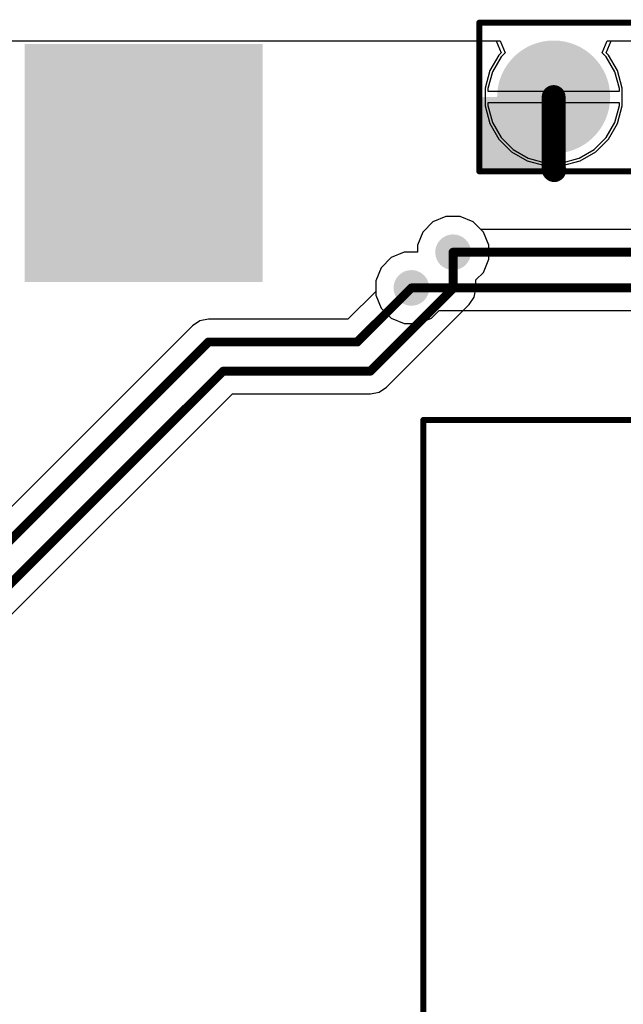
# Model space of a CAD drawing. Header units: inches. Extents: x 0.3 to 40.7, y 0 to 25.4.
# Tile 3 of 15: x 7.7 to 17.9, y 8.9 to 25.4. Entities that reach past the tile are written whole.
import ezdxf

# ---------------------------------------------------------------- set-up
doc = ezdxf.new("R2010")
doc.units = ezdxf.units.IN
for name, color, linetype in [('BOTTOM', 5, 'Continuous'), ('Bottom Solder', 6, 'Continuous'), ('Pad Holes', 156, 'Continuous'), ('TOP', 1, 'Continuous'), ('Top Assembly', 56, 'Continuous'), ('Top Overlay', 2, 'Continuous'), ('Top Solder', 216, 'Continuous'), ('Via Holes', 16, 'Continuous')]:
    doc.layers.add(name, color=color, linetype=linetype)

# ---------------------------------------------------------------- blocks, each defined once
blk = doc.blocks.new('QR_CODE_4_4___B_2950')
at = {"layer": 'BOTTOM'}
blk.add_hatch(color=5, dxfattribs=at).paths.add_polyline_path([(-2, -2), (2, -2), (2, 2), (-2, 2)])
blk = doc.blocks.new('PKLCS1212E4001_R1_2958')
at = {"layer": 'TOP'}
for points in [[(2, 6.2), (2, 5), (-2, 5), (-2, 6.2)], [(2, -5), (2, -6.2), (-2, -6.2), (-2, -5)]]:
    blk.add_hatch(color=1, dxfattribs=at).paths.add_polyline_path(points)
at = {"layer": 'Top Assembly'}
blk.add_hatch(color=56, dxfattribs=at).paths.add_polyline_path([(-6, 3), (-3, 3), (-3, 6), (-6, 6)])
at = {"layer": 'Top Solder'}
for points in [[(2.05, 6.25), (2.05, 4.95), (-2.05, 4.95), (-2.05, 6.25)], [(2.05, -4.95), (2.05, -6.25), (-2.05, -6.25), (-2.05, -4.95)]]:
    blk.add_hatch(color=216, dxfattribs=at).paths.add_polyline_path(points)
at = {"layer": 'Top Assembly', "const_width": 0.1}
for points in [[(6, 6), (-6, 6)], [(-6, 6), (-6, -6)], [(6, 6), (6, -6)], [(6, -6), (-6, -6)]]:
    blk.add_lwpolyline(points, dxfattribs=at)
at = {"layer": 'Top Assembly', "const_width": 0.05}
for points in [[(-6.025, 6, 1), (-5.975, 6, 1)], [(-6.025, 6, 1), (-5.975, 6, 1)], [(5.975, 6, 1), (6.025, 6, 1)], [(5.975, 6, 1), (6.025, 6, 1)], [(-6.025, -6, 1), (-5.975, -6, 1)], [(-6.025, -6, 1), (-5.975, -6, 1)], [(5.975, -6, 1), (6.025, -6, 1)], [(5.975, -6, 1), (6.025, -6, 1)]]:
    blk.add_lwpolyline(points, format="xyb", close=True, dxfattribs=at)
at = {"layer": 'Top Overlay', "const_width": 0.3}
for points in [[(0, 4), (-2, 2)], [(2, 2), (0, 4)], [(2, 2), (-2, 2)]]:
    blk.add_lwpolyline(points, dxfattribs=at)
at = {"layer": 'Top Overlay', "const_width": 0.15}
for points in [[(-0.075, 4, 1), (0.075, 4, 1)], [(-0.075, 4, 1), (0.075, 4, 1)], [(-2.075, 2, 1), (-1.925, 2, 1)], [(-2.075, 2, 1), (-1.925, 2, 1)], [(1.925, 2, 1), (2.075, 2, 1)], [(1.925, 2, 1), (2.075, 2, 1)]]:
    blk.add_lwpolyline(points, format="xyb", close=True, dxfattribs=at)
blk = doc.blocks.new('PIN_HEADER_2_54___VERT__1_4POS_F_________1_2959')
at = {"layer": 'BOTTOM'}
h = blk.add_hatch(color=5, dxfattribs=at)
edge = h.paths.add_edge_path()
edge.add_arc((-3.81, 0), 0.85, 0, 360)
h = blk.add_hatch(color=5, dxfattribs=at)
edge = h.paths.add_edge_path()
edge.add_arc((-1.27, 0), 0.85, 0, 360)
h = blk.add_hatch(color=5, dxfattribs=at)
edge = h.paths.add_edge_path()
edge.add_arc((1.27, 0), 0.85, 0, 360)
h = blk.add_hatch(color=5, dxfattribs=at)
edge = h.paths.add_edge_path()
edge.add_arc((3.81, 0), 0.85, 0, 360)
at = {"layer": 'Bottom Solder'}
h = blk.add_hatch(color=6, dxfattribs=at)
edge = h.paths.add_edge_path()
edge.add_arc((-3.81, 0), 0.95, 0, 360)
h = blk.add_hatch(color=6, dxfattribs=at)
edge = h.paths.add_edge_path()
edge.add_arc((-1.27, 0), 0.95, 0, 360)
h = blk.add_hatch(color=6, dxfattribs=at)
edge = h.paths.add_edge_path()
edge.add_arc((1.27, 0), 0.95, 0, 360)
h = blk.add_hatch(color=6, dxfattribs=at)
edge = h.paths.add_edge_path()
edge.add_arc((3.81, 0), 0.95, 0, 360)
at = {"layer": 'Pad Holes'}
h = blk.add_hatch(color=7, dxfattribs=at)
edge = h.paths.add_edge_path()
edge.add_arc((-3.81, 0), 0.5, 0, 360)
h = blk.add_hatch(color=7, dxfattribs=at)
edge = h.paths.add_edge_path()
edge.add_arc((-1.27, 0), 0.5, 0, 360)
h = blk.add_hatch(color=7, dxfattribs=at)
edge = h.paths.add_edge_path()
edge.add_arc((1.27, 0), 0.5, 0, 360)
h = blk.add_hatch(color=7, dxfattribs=at)
edge = h.paths.add_edge_path()
edge.add_arc((3.81, 0), 0.5, 0, 360)
at = {"layer": 'TOP'}
h = blk.add_hatch(color=1, dxfattribs=at)
edge = h.paths.add_edge_path()
edge.add_arc((-3.81, 0), 0.85, 0, 360)
h = blk.add_hatch(color=1, dxfattribs=at)
edge = h.paths.add_edge_path()
edge.add_arc((-1.27, 0), 0.85, 0, 360)
h = blk.add_hatch(color=1, dxfattribs=at)
edge = h.paths.add_edge_path()
edge.add_arc((1.27, 0), 0.85, 0, 360)
h = blk.add_hatch(color=1, dxfattribs=at)
edge = h.paths.add_edge_path()
edge.add_arc((3.81, 0), 0.85, 0, 360)
at = {"layer": 'Top Assembly'}
blk.add_hatch(color=56, dxfattribs=at).paths.add_polyline_path([(-5.06, -1.25), (-3.81, -1.25), (-3.81, 0), (-5.06, 0)])
at = {"layer": 'Top Solder'}
h = blk.add_hatch(color=216, dxfattribs=at)
edge = h.paths.add_edge_path()
edge.add_arc((-3.81, 0), 0.95, 0, 360)
h = blk.add_hatch(color=216, dxfattribs=at)
edge = h.paths.add_edge_path()
edge.add_arc((-1.27, 0), 0.95, 0, 360)
h = blk.add_hatch(color=216, dxfattribs=at)
edge = h.paths.add_edge_path()
edge.add_arc((1.27, 0), 0.95, 0, 360)
h = blk.add_hatch(color=216, dxfattribs=at)
edge = h.paths.add_edge_path()
edge.add_arc((3.81, 0), 0.95, 0, 360)
at = {"layer": 'Top Assembly', "const_width": 0.1}
for points in [[(-5.06, 1.25), (5.06, 1.25)], [(-5.06, -1.25), (-5.06, 1.25)], [(5.06, -1.25), (5.06, 1.25)], [(-5.06, -1.25), (5.06, -1.25)]]:
    blk.add_lwpolyline(points, dxfattribs=at)
at = {"layer": 'Top Assembly', "const_width": 0.05}
for points in [[(-5.085, 1.25, 1), (-5.035, 1.25, 1)], [(-5.085, 1.25, 1), (-5.035, 1.25, 1)], [(5.035, 1.25, 1), (5.085, 1.25, 1)], [(5.035, 1.25, 1), (5.085, 1.25, 1)], [(-5.085, -1.25, 1), (-5.035, -1.25, 1)], [(-5.085, -1.25, 1), (-5.035, -1.25, 1)], [(5.035, -1.25, 1), (5.085, -1.25, 1)], [(5.035, -1.25, 1), (5.085, -1.25, 1)]]:
    blk.add_lwpolyline(points, format="xyb", close=True, dxfattribs=at)

msp = doc.modelspace()

# ---------------------------------------------------------------- hatches: boundary and pattern name
at = {"layer": 'BOTTOM'}
h = msp.add_hatch(color=5, dxfattribs=at)
edge = h.paths.add_edge_path()
edge.add_arc((15, 21.5), 0.3, 0, 360)
h = msp.add_hatch(color=5, dxfattribs=at)
edge = h.paths.add_edge_path()
edge.add_arc((14.3, 20.9), 0.3, 0, 360)
at = {"layer": 'TOP'}
h = msp.add_hatch(color=1, dxfattribs=at)
edge = h.paths.add_edge_path()
edge.add_arc((15, 21.5), 0.3, 0, 360)
h = msp.add_hatch(color=1, dxfattribs=at)
edge = h.paths.add_edge_path()
edge.add_arc((14.3, 20.9), 0.3, 0, 360)
at = {"layer": 'Via Holes'}
h = msp.add_hatch(color=7, dxfattribs=at)
edge = h.paths.add_edge_path()
edge.add_arc((15, 21.5), 0.15, 0, 360)
h = msp.add_hatch(color=7, dxfattribs=at)
edge = h.paths.add_edge_path()
edge.add_arc((14.3, 20.9), 0.15, 0, 360)

# ---------------------------------------------------------------- linework, layer by layer
at = {"layer": 'BOTTOM'}
for p, q in [((4.5, 25.054), (15.79, 25.054)), ((15.79, 25.054), (15.873, 24.854)), ((17.507, 24.854), (17.59, 25.054)), ((17.59, 25.054), (18.265, 25.054)), ((15.873, 24.854), (15.807, 24.788)), ((17.573, 24.788), (17.507, 24.854)), ((15.807, 24.788), (15.661, 24.536)), ((17.719, 24.536), (17.573, 24.788)), ((15.661, 24.536), (15.586, 24.255)), ((17.794, 24.255), (17.719, 24.536)), ((15.586, 24.255), (15.586, 24.21)), ((15.586, 24.21), (17.794, 24.21)), ((17.794, 24.21), (17.794, 24.255)), ((16.59, 24.01), (15.586, 24.01)), ((15.586, 24.01), (15.586, 23.965)), ((16.59, 23.006), (16.59, 24.01)), ((17.794, 24.01), (16.79, 24.01)), ((16.79, 24.01), (16.79, 23.006)), ((17.794, 23.965), (17.794, 24.01)), ((15.586, 23.965), (15.661, 23.684)), ((17.719, 23.684), (17.794, 23.965)), ((15.661, 23.684), (15.807, 23.432)), ((17.573, 23.432), (17.719, 23.684)), ((15.807, 23.432), (16.012, 23.227)), ((17.368, 23.227), (17.573, 23.432)), ((16.012, 23.227), (16.264, 23.081)), ((17.116, 23.081), (17.368, 23.227)), ((16.264, 23.081), (16.545, 23.006)), ((16.835, 23.006), (17.116, 23.081)), ((16.545, 23.006), (16.59, 23.006)), ((16.79, 23.006), (16.835, 23.006)), ((14.881, 22.1), (14.66, 22.009)), ((15.119, 22.1), (14.881, 22.1)), ((15.34, 22.009), (15.119, 22.1)), ((14.66, 22.009), (14.491, 21.84)), ((15.466, 21.882), (15.34, 22.009)), ((19.442, 21.882), (15.466, 21.882)), ((14.491, 21.84), (14.4, 21.619)), ((14.4, 21.619), (14.4, 21.5)), ((13.96, 21.409), (13.791, 21.24)), ((14.181, 21.5), (13.96, 21.409)), ((14.4, 21.5), (14.181, 21.5)), ((13.791, 21.24), (13.7, 21.019)), ((13.7, 21.019), (13.7, 20.781)), ((13.7, 20.781), (13.791, 20.56)), ((13.791, 20.56), (13.96, 20.391)), ((13.96, 20.391), (14.181, 20.3)), ((14.419, 20.3), (14.64, 20.391)), ((14.64, 20.391), (14.766, 20.518)), ((14.766, 20.518), (20.05, 20.518)), ((14.181, 20.3), (14.419, 20.3))]:
    msp.add_line(p, q, dxfattribs=at)
for points, const_width in [([(16.69, 22.89), (16.69, 24.11)], 0.4), ([(16.69, 22.89), (16.7, 22.88)], 0.4), ([(15, 21.5), (19.6, 21.5)], 0.15), ([(14.3, 20.9), (20.05, 20.9)], 0.15)]:
    msp.add_lwpolyline(points, dxfattribs=dict(at, const_width=const_width))
for points, const_width in [([(16.59, 24.11, 1), (16.79, 24.11, 1)], 0.2), ([(16.59, 22.89, 1), (16.79, 22.89, 1)], 0.2), ([(16.59, 22.89, 1), (16.79, 22.89, 1)], 0.2), ([(16.6, 22.88, 1), (16.8, 22.88, 1)], 0.2), ([(14.962, 21.5, 1), (15.038, 21.5, 1)], 0.075), ([(14.262, 20.9, 1), (14.337, 20.9, 1)], 0.075)]:
    msp.add_lwpolyline(points, format="xyb", close=True, dxfattribs=dict(at, const_width=const_width))
at = {"layer": 'TOP'}
for p, q in [((4.5, 25.054), (15.725, 25.054)), ((15.725, 25.054), (15.808, 24.854)), ((17.572, 24.854), (17.655, 25.054)), ((17.655, 25.054), (18.33, 25.054)), ((15.808, 24.854), (15.77, 24.816)), ((17.61, 24.816), (17.572, 24.854)), ((15.77, 24.816), (15.618, 24.554)), ((17.762, 24.554), (17.61, 24.816)), ((15.618, 24.554), (15.54, 24.261)), ((17.84, 24.261), (17.762, 24.554)), ((15.54, 24.261), (15.54, 23.959)), ((17.84, 23.959), (17.84, 24.261)), ((15.54, 23.959), (15.618, 23.666)), ((17.762, 23.666), (17.84, 23.959)), ((15.618, 23.666), (15.77, 23.404)), ((17.61, 23.404), (17.762, 23.666)), ((15.77, 23.404), (15.984, 23.19)), ((17.396, 23.19), (17.61, 23.404)), ((15.984, 23.19), (16.246, 23.038)), ((17.134, 23.038), (17.396, 23.19)), ((16.246, 23.038), (16.539, 22.96)), ((16.841, 22.96), (17.134, 23.038)), ((16.539, 22.96), (16.841, 22.96)), ((14.881, 22.1), (14.66, 22.009)), ((15.119, 22.1), (14.881, 22.1)), ((15.34, 22.009), (15.119, 22.1)), ((14.66, 22.009), (14.491, 21.84)), ((15.509, 21.84), (15.34, 22.009)), ((14.491, 21.84), (14.4, 21.619)), ((15.6, 21.619), (15.509, 21.84)), ((14.4, 21.619), (14.4, 21.5)), ((15.6, 21.381), (15.6, 21.619)), ((13.96, 21.409), (13.791, 21.24)), ((14.181, 21.5), (13.96, 21.409)), ((14.4, 21.5), (14.181, 21.5)), ((15.509, 21.16), (15.6, 21.381)), ((13.791, 21.24), (13.7, 21.019)), ((15.382, 21.034), (15.509, 21.16)), ((15.382, 20.89), (15.382, 21.034)), ((13.7, 21.019), (13.7, 20.841)), ((15.353, 20.744), (15.382, 20.89)), ((13.7, 20.841), (13.232, 20.373)), ((15.27, 20.62), (15.353, 20.744)), ((13.88, 19.23), (15.27, 20.62)), ((10.891, 20.373), (10.744, 20.344)), ((13.232, 20.373), (10.891, 20.373)), ((10.62, 20.261), (6.679, 16.32)), ((10.744, 20.344), (10.62, 20.261)), ((13.756, 19.147), (13.88, 19.23)), ((7.421, 15.244), (11.295, 19.118)), ((11.295, 19.118), (13.61, 19.118)), ((13.61, 19.118), (13.756, 19.147))]:
    msp.add_line(p, q, dxfattribs=at)
at = {"layer": 'TOP', "const_width": 0.15}
for points in [[(15, 20.89), (15, 21.5)], [(13.391, 19.991), (14.3, 20.9)], [(13.61, 19.5), (15, 20.89)], [(6.838, 15.938), (10.891, 19.991)], [(10.891, 19.991), (13.391, 19.991)], [(7.089, 15.453), (11.137, 19.5)], [(11.137, 19.5), (13.61, 19.5)]]:
    msp.add_lwpolyline(points, dxfattribs=at)
at = {"layer": 'TOP', "const_width": 0.075}
for points in [[(14.962, 21.5, 1), (15.038, 21.5, 1)], [(14.262, 20.9, 1), (14.337, 20.9, 1)], [(14.962, 20.89, 1), (15.038, 20.89, 1)], [(14.962, 20.89, 1), (15.038, 20.89, 1)], [(10.853, 19.991, 1), (10.928, 19.991, 1)], [(10.853, 19.991, 1), (10.928, 19.991, 1)], [(13.353, 19.991, 1), (13.428, 19.991, 1)], [(13.353, 19.991, 1), (13.428, 19.991, 1)], [(11.099, 19.5, 1), (11.174, 19.5, 1)], [(11.099, 19.5, 1), (11.174, 19.5, 1)], [(13.572, 19.5, 1), (13.647, 19.5, 1)], [(13.572, 19.5, 1), (13.647, 19.5, 1)]]:
    msp.add_lwpolyline(points, format="xyb", close=True, dxfattribs=at)

# ---------------------------------------------------------------- block references
msp.add_blockref('PIN_HEADER_2_54___VERT__1_4POS_F_________1_2959', (20.5, 24.11))
at = {"rotation": 180}
for name, p in [('QR_CODE_4_4___B_2950', (9.8, 23)), ('PKLCS1212E4001_R1_2958', (20.5, 12.68))]:
    msp.add_blockref(name, p, dxfattribs=at)

doc.saveas('drawing.dxf')
